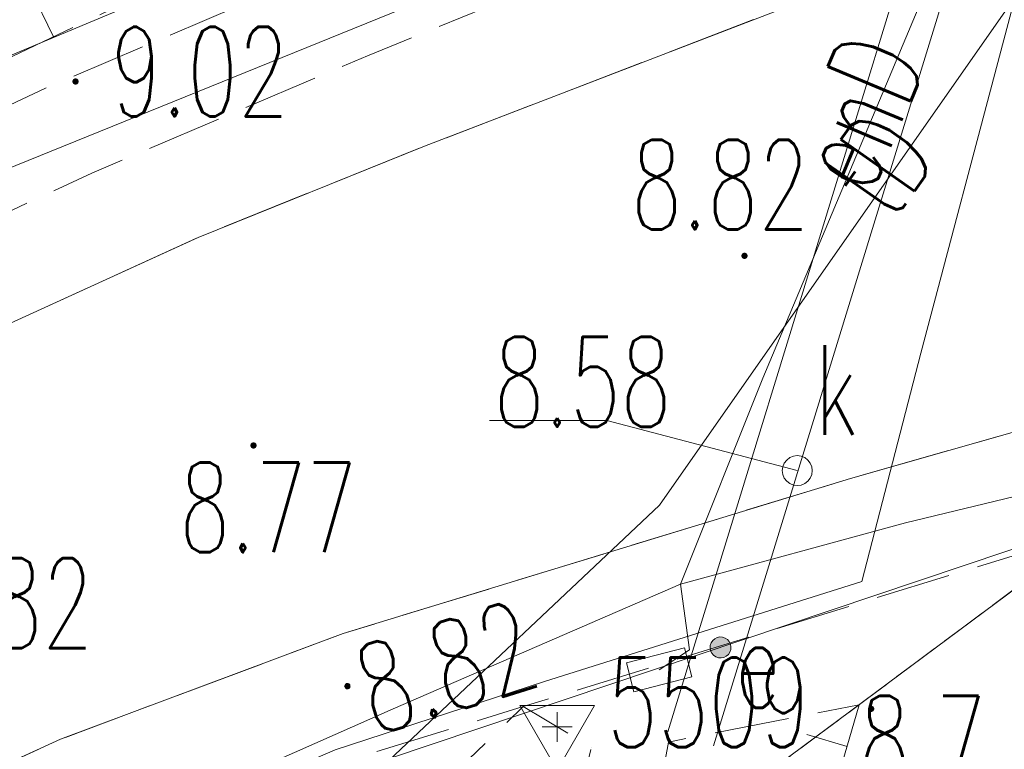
# Model space of a CAD drawing. Header units: millimetres. Extents: x -367306 to 168495, y -187323 to 82034.
# Tile 121 of 170: x -18962 to -2505, y 40024 to 52220. Entities that reach past the tile are written whole.
import ezdxf

# ---------------------------------------------------------------- set-up
doc = ezdxf.new("R2010")
doc.units = ezdxf.units.MM
doc.header["$MEASUREMENT"] = 0
for name, pattern in [('L_0_03', [1000, 500, -500]), ('L_0_05', [1750, 1250, -500]), ('L_0_06', [2000, 1500, -500])]:
    doc.linetypes.add(name, pattern=pattern)
for name, color, linetype, lineweight in [('Nowe_EGDE_Nr_pióra__9', 7, 'Continuous', 13), ('Nowe_EGUG_Nr_pióra__9', 7, 'Continuous', 13), ('Nowe_GUPPRZ_O_Nr_pióra__8', 7, 'Continuous', 13), ('Nowe_GUPPRZ_O_Nr_pióra__9', 7, 'Continuous', 13), ('Nowe_OSSH_Nr_pióra__8', 7, 'Continuous', 13), ('Nowe_OSSH_Nr_pióra__9', 7, 'Continuous', 13), ('Nowe_OSSH_O_Nr_pióra__8', 7, 'Continuous', 13), ('Nowe_OTKC_Nr_pióra__8', 7, 'Continuous', 13), ('Nowe_OTKC_Nr_pióra__9', 7, 'Continuous', 13), ('Nowe_OTKJ_Nr_pióra__8', 7, 'Continuous', 13), ('Nowe_OTKJ_Nr_pióra__9', 7, 'Continuous', 13), ('Nowe_OTKK_Nr_pióra__8', 7, 'Continuous', 13), ('Nowe_OTKK_Nr_pióra__9', 7, 'Continuous', 13), ('Nowe_OTOO_Nr_pióra__7', 7, 'Continuous', 13), ('Nowe_OTOO_Nr_pióra__8', 7, 'Continuous', 13), ('Nowe_OTOO_Nr_pióra__9', 7, 'Continuous', 13), ('Nowe_OTRK_Nr_pióra__8', 7, 'Continuous', 13), ('Nowe_OTRK_Nr_pióra__9', 7, 'Continuous', 13), ('Nowe_OTRN_Nr_pióra__7', 7, 'Continuous', 13), ('Nowe_OTRN_Nr_pióra__8', 7, 'Continuous', 13), ('Nowe_OTRN_Nr_pióra__9', 7, 'Continuous', 13), ('Nowe_OTRN_O_Nr_pióra__8', 7, 'Continuous', 13), ('Nowe_OTRS_Nr_pióra__7', 7, 'Continuous', 13), ('Nowe_OTRS_Nr_pióra__8', 7, 'Continuous', 13), ('Nowe_OTRS_Nr_pióra__9', 7, 'Continuous', 13), ('Nowe_OTRS_O_Nr_pióra__8', 7, 'Continuous', 13), ('Nowe_SUEP_Nr_pióra__8', 7, 'Continuous', 13), ('Nowe_SUEP_Nr_pióra__9', 7, 'Continuous', 13), ('Nowe_SUEP_O_Nr_pióra__8', 7, 'Continuous', 13), ('Nowe_SUES_Nr_pióra__8', 7, 'Continuous', 13), ('Nowe_SUES_Nr_pióra__9', 7, 'Continuous', 13), ('Nowe_SUES_O_Nr_pióra__8', 7, 'Continuous', 13), ('Nowe_SUKP_Nr_pióra__8', 7, 'Continuous', 13), ('Nowe_SUKP_Nr_pióra__9', 7, 'Continuous', 13), ('Nowe_SUKS_Nr_pióra__8', 7, 'Continuous', 13), ('Nowe_SUKS_Nr_pióra__9', 7, 'Continuous', 13), ('Nowe_SUKS_O_Nr_pióra__8', 7, 'Continuous', 13), ('Nowe_SUTP_Nr_pióra__8', 7, 'Continuous', 13), ('Nowe_SUTP_Nr_pióra__9', 7, 'Continuous', 13), ('Nowe_SUTP_O_Nr_pióra__8', 7, 'Continuous', 13)]:
    doc.layers.add(name, color=color, linetype=linetype, lineweight=lineweight)
doc.styles.add('STYL_AUTOMATYCZNY_3', font='Simplex.shx')

msp = doc.modelspace()

# ---------------------------------------------------------------- hatches: boundary and pattern name
at = {"layer": 'Nowe_OTOO_Nr_pióra__7', "linetype": 'Continuous', "lineweight": 13}
msp.add_hatch(color=7, dxfattribs=at).paths.add_polyline_path([(-7082.5, 41782.7), (-7102.6, 41823.8), (-7132.6, 41858.2), (-7170.5, 41883.7), (-7213.7, 41898.5), (-7259.3, 41901.6), (-7304.1, 41892.9), (-7345.2, 41872.8), (-7379.6, 41842.8), (-7405.1, 41804.9), (-7419.9, 41761.7), (-7423, 41716.1), (-7414.3, 41671.2), (-7394.2, 41630.2), (-7364.2, 41595.8), (-7326.3, 41570.3), (-7283.1, 41555.5), (-7237.5, 41552.3), (-7192.6, 41561.1), (-7151.6, 41581.2), (-7117.2, 41611.2), (-7091.7, 41649.1), (-7076.8, 41692.3), (-7073.7, 41737.9)])
msp.add_hatch(color=7, dxfattribs=at).paths.add_polyline_path([(-7082.5, 41782.7), (-7102.6, 41823.8), (-7132.6, 41858.2), (-7170.5, 41883.7), (-7213.7, 41898.5), (-7259.3, 41901.6), (-7304.1, 41892.9), (-7345.2, 41872.8), (-7379.6, 41842.8), (-7405.1, 41804.9), (-7419.9, 41761.7), (-7423, 41716.1), (-7414.3, 41671.2), (-7394.2, 41630.2), (-7364.2, 41595.8), (-7326.3, 41570.3), (-7283.1, 41555.5), (-7237.5, 41552.3), (-7192.6, 41561.1), (-7151.6, 41581.2), (-7117.2, 41611.2), (-7091.7, 41649.1), (-7076.8, 41692.3), (-7073.7, 41737.9)])
at = {"layer": 'Nowe_OTRN_Nr_pióra__7', "linetype": 'Continuous', "lineweight": 13}
msp.add_hatch(color=7, dxfattribs=at).paths.add_polyline_path([(-4775.6, 40701.2), (-4774.1, 40689.6), (-4769.6, 40678.7), (-4762.4, 40669.4), (-4753.1, 40662.2), (-4742.3, 40657.7), (-4730.6, 40656.2), (-4719, 40657.7), (-4708.1, 40662.2), (-4698.8, 40669.4), (-4691.6, 40678.7), (-4687.2, 40689.6), (-4685.6, 40701.2), (-4687.2, 40712.8), (-4691.6, 40723.7), (-4698.8, 40733), (-4708.1, 40740.2), (-4719, 40744.7), (-4730.6, 40746.2), (-4742.3, 40744.7), (-4753.1, 40740.2), (-4762.4, 40733), (-4769.6, 40723.7), (-4774.1, 40712.8)])
at = {"layer": 'Nowe_OTRS_Nr_pióra__7', "linetype": 'Continuous', "lineweight": 13}
for points in [[(-18075.2, 51186.2), (-18073.6, 51174.5), (-18069.1, 51163.7), (-18062, 51154.3), (-18052.7, 51147.2), (-18041.8, 51142.7), (-18030.2, 51141.2), (-18018.5, 51142.7), (-18007.7, 51147.2), (-17998.4, 51154.3), (-17991.2, 51163.7), (-17986.7, 51174.5), (-17985.2, 51186.2), (-17986.7, 51197.8), (-17991.2, 51208.7), (-17998.4, 51218), (-18007.7, 51225.1), (-18018.5, 51229.6), (-18030.2, 51231.2), (-18041.8, 51229.6), (-18052.7, 51225.1), (-18062, 51218), (-18069.1, 51208.7), (-18073.6, 51197.8)], [(-6893.8, 48272), (-6892.2, 48260.4), (-6887.7, 48249.5), (-6880.6, 48240.2), (-6871.3, 48233.1), (-6860.4, 48228.6), (-6848.8, 48227), (-6837.1, 48228.6), (-6826.3, 48233.1), (-6817, 48240.2), (-6809.8, 48249.5), (-6805.3, 48260.4), (-6803.8, 48272), (-6805.3, 48283.7), (-6809.8, 48294.5), (-6817, 48303.8), (-6826.3, 48311), (-6837.1, 48315.5), (-6848.8, 48317), (-6860.4, 48315.5), (-6871.3, 48311), (-6880.6, 48303.8), (-6887.7, 48294.5), (-6892.2, 48283.7)], [(-15099.7, 45100.8), (-15098.2, 45089.2), (-15093.7, 45078.3), (-15086.5, 45069), (-15077.2, 45061.8), (-15066.4, 45057.3), (-15054.7, 45055.8), (-15043.1, 45057.3), (-15032.2, 45061.8), (-15022.9, 45069), (-15015.7, 45078.3), (-15011.3, 45089.2), (-15009.7, 45100.8), (-15011.3, 45112.5), (-15015.7, 45123.3), (-15022.9, 45132.6), (-15032.2, 45139.8), (-15043.1, 45144.3), (-15054.7, 45145.8), (-15066.4, 45144.3), (-15077.2, 45139.8), (-15086.5, 45132.6), (-15093.7, 45123.3), (-15098.2, 45112.5)], [(-13530.5, 41079.6), (-13528.9, 41067.9), (-13524.4, 41057.1), (-13517.3, 41047.7), (-13508, 41040.6), (-13497.1, 41036.1), (-13485.5, 41034.6), (-13473.8, 41036.1), (-13463, 41040.6), (-13453.6, 41047.7), (-13446.5, 41057.1), (-13442, 41067.9), (-13440.5, 41079.6), (-13442, 41091.2), (-13446.5, 41102.1), (-13453.6, 41111.4), (-13463, 41118.5), (-13473.8, 41123), (-13485.5, 41124.6), (-13497.1, 41123), (-13508, 41118.5), (-13517.3, 41111.4), (-13524.4, 41102.1), (-13528.9, 41091.2)]]:
    msp.add_hatch(color=7, dxfattribs=at).paths.add_polyline_path(points)

# ---------------------------------------------------------------- linework, layer by layer
at = {"layer": 'Nowe_EGDE_Nr_pióra__9', "color": 7, "linetype": 'Continuous', "lineweight": 13, "flags": 128}
msp.add_lwpolyline([(50221.6, 10987), (65251.6, 47097), (62561.6, 48377), (58241.6, 49297), (48341.6, 49917), (33091.6, 49677), (19761.6, 48517), (7131.6, 45977), (-1038.4, 43667), (-6478.4, 39617), (-7768.4, 34407)], close=True, dxfattribs=at)
msp.add_lwpolyline([(-6478.4, 39617), (-1038.4, 43667)], dxfattribs=at)
at = {"layer": 'Nowe_EGUG_Nr_pióra__9', "color": 7, "linetype": 'L_0_03', "lineweight": 13, "flags": 128}
msp.add_lwpolyline([(50221.6, 10987), (65251.6, 47097), (62561.6, 48377), (58241.6, 49297), (48341.6, 49917), (33091.6, 49677), (19761.6, 48517), (7131.6, 45977), (-1038.4, 43667), (-6478.4, 39617), (-7768.4, 34407), (-15289, 2905.3), (15671.6, -9583), (33560.7, -20824.5), (35521.6, -17603), (48471.6, 5557)], close=True, dxfattribs=at)
msp.add_lwpolyline([(-6478.4, 39617), (-1038.4, 43667)], dxfattribs=at)
at = {"layer": 'Nowe_GUPPRZ_O_Nr_pióra__8', "color": 7, "linetype": 'Continuous', "lineweight": 13}
for p, q in [((-11109.6, 45521.6), (-11109.5, 45521.6)), ((-9149.6, 45521.6), (-9149.5, 45521.6)), ((-5966, 44682.7), (-5966, 44682.7))]:
    msp.add_line(p, q, dxfattribs=at)
at = {"layer": 'Nowe_GUPPRZ_O_Nr_pióra__9', "color": 7, "linetype": 'Continuous', "lineweight": 13, "flags": 128}
msp.add_lwpolyline([(-5966, 44682.7), (-9149.6, 45521.6), (-11109.6, 45521.6)], dxfattribs=at)
at = {"layer": 'Nowe_OSSH_Nr_pióra__8', "color": 7, "linetype": 'Continuous', "lineweight": 13}
for p, q in [((-10603.4, 40757.8), (-10603.3, 40757.8)), ((-9353.4, 40757.8), (-9353.3, 40757.8)), ((-9978.4, 40647), (-9978.3, 40647)), ((-10228.4, 40397), (-10228.3, 40397)), ((-9728.4, 40397), (-9728.3, 40397)), ((-9978.4, 40147), (-9978.3, 40147))]:
    msp.add_line(p, q, dxfattribs=at)
at = {"layer": 'Nowe_OSSH_Nr_pióra__9', "color": 7, "linetype": 'Continuous', "lineweight": 13, "flags": 128}
msp.add_lwpolyline([(-9353.4, 40757.8), (-10603.4, 40757.8), (-9978.4, 39675.3)], close=True, dxfattribs=at)
for points in [[(-9978.4, 40647), (-9978.4, 40147)], [(-9728.4, 40397), (-10228.4, 40397)]]:
    msp.add_lwpolyline(points, dxfattribs=at)
at = {"layer": 'Nowe_OTKC_Nr_pióra__8', "color": 7, "linetype": 'Continuous', "lineweight": 13}
for p, q in [((-13148.4, 51617), (-13148.3, 51617)), ((-18528.4, 51077), (-18528.3, 51077)), ((-17758.4, 49657), (-17758.3, 49657)), ((-10544.6, 40736.8), (-10544.5, 40736.8))]:
    msp.add_line(p, q, dxfattribs=at)
at = {"layer": 'Nowe_OTKC_Nr_pióra__9', "color": 7, "linetype": 'L_0_05', "lineweight": 13, "flags": 128}
msp.add_lwpolyline([(-5598.4, 56467), (-6528.4, 56027), (-13758.4, 53107), (-18528.4, 51077), (-24978.4, 48047), (-34748.4, 43527), (-34068.4, 42107), (-24428.4, 46547), (-17758.4, 49657), (-13148.4, 51617), (-5158.4, 54897)], close=True, dxfattribs=at)
msp.add_lwpolyline([(40931.6, 50687), (33461.6, 50317), (33441.6, 49927), (19970.9, 48535.2), (14602.6, 47479.5), (7131.6, 45977), (-1038.4, 43667), (-10544.6, 40736.8), (-13708.4, 39767), (-21133.6, 36525.6), (-27338.4, 33817), (-48382.6, 23335.5), (-59063, 17959.1)], dxfattribs=at)
at = {"layer": 'Nowe_OTKJ_Nr_pióra__8', "color": 7, "linetype": 'Continuous', "lineweight": 13}
for p, q in [((-12197.4, 50105.1), (-12197.4, 50105.1)), ((-15977.6, 48581.7), (-15977.5, 48581.7)), ((-5076.3, 44551.6), (-5076.3, 44551.6)), ((-13554.2, 41959.5), (-13554.1, 41959.5)), ((-18281, 40190.7), (-18281, 40190.7))]:
    msp.add_line(p, q, dxfattribs=at)
at = {"layer": 'Nowe_OTKJ_Nr_pióra__9', "color": 7, "linetype": 'L_0_06', "lineweight": 13, "flags": 128}
for points in [[(44431.6, 60337), (41121.6, 60287), (36481.6, 60087), (30239.1, 59701.8), (18438.5, 58384.9), (10852.6, 57045.4), (2541.6, 54977), (-1278.4, 53997), (-4448.4, 53057), (-5568.4, 52657), (-12197.4, 50105.1), (-15977.6, 48581.7), (-22649.3, 45535), (-31757.2, 41020.6), (-39308, 37027.9), (-42310.2, 35440.9), (-54669.1, 28838.8), (-59956, 26040.8)], [(-59229.9, 19469.7), (-44819.2, 27191.1), (-30634, 34559.6), (-24257.2, 37455), (-18281, 40190.7), (-13554.2, 41959.5), (-5076.3, 44551.6), (7270.2, 48067.6), (16773.8, 50269), (23239.5, 51190.7), (32222.6, 51752.2), (41031.6, 52197), (46301.6, 52177), (52141.6, 51957), (55391.6, 51677), (57841.6, 51437), (60391.6, 51097), (62981.6, 50677), (65321.6, 50227), (67061.6, 49737), (68881.6, 48917), (70241.6, 47997), (71571.6, 46717), (72751.6, 45147), (73551.6, 43807), (74461.6, 42007), (75151.6, 40047), (75448.6, 38664.6), (83358.5, 36552.2), (83731.6, 38027), (84411.6, 39397), (85301.6, 40597), (86741.6, 42017), (88101.6, 42727), (89591.6, 42997), (91121.6, 42927), (92551.6, 42547), (93881.6, 41847), (94981.6, 40827), (95821.6, 39547), (96561.6, 37677), (96991.6, 36157), (97101.6, 34757)]]:
    msp.add_lwpolyline(points, dxfattribs=at)
at = {"layer": 'Nowe_OTKK_Nr_pióra__8', "color": 7, "linetype": 'Continuous', "lineweight": 13}
for p, q in [((-12197.4, 50105.1), (-12197.4, 50105.1)), ((-15977.6, 48581.7), (-15977.5, 48581.7)), ((-5076.3, 44551.6), (-5076.3, 44551.6)), ((-13554.2, 41959.5), (-13554.1, 41959.5)), ((-18281, 40190.7), (-18281, 40190.7))]:
    msp.add_line(p, q, dxfattribs=at)
at = {"layer": 'Nowe_OTKK_Nr_pióra__9', "color": 7, "linetype": 'Continuous', "lineweight": 13, "flags": 128}
for points in [[(-54669.1, 28838.8), (-42310.2, 35440.9), (-39308, 37027.9), (-31757.2, 41020.6), (-22649.3, 45535), (-15977.6, 48581.7), (-12197.4, 50105.1), (-5568.4, 52657), (-4448.4, 53057), (-1278.4, 53997), (2541.6, 54977), (10783.8, 57027.3)], [(-59229.9, 19469.7), (-44819.2, 27191.1), (-30634, 34559.6), (-24257.2, 37455), (-18281, 40190.7), (-13554.2, 41959.5), (-5076.3, 44551.6), (7270.2, 48067.6), (16773.8, 50269)]]:
    msp.add_lwpolyline(points, dxfattribs=at)
at = {"layer": 'Nowe_OTOO_Nr_pióra__8', "color": 7, "linetype": 'Continuous', "lineweight": 13}
for p, q in [((-7405.1, 41804.9), (-7405, 41804.9)), ((-7405.1, 41804.9), (-7405, 41804.9)), ((-7379.6, 41842.8), (-7379.5, 41842.8)), ((-7379.6, 41842.8), (-7379.5, 41842.8)), ((-7345.2, 41872.8), (-7345.1, 41872.8)), ((-7345.2, 41872.8), (-7345.1, 41872.8)), ((-7304.1, 41892.9), (-7304.1, 41892.9)), ((-7304.1, 41892.9), (-7304.1, 41892.9)), ((-7259.3, 41901.6), (-7259.2, 41901.6)), ((-7259.3, 41901.6), (-7259.2, 41901.6)), ((-7213.7, 41898.5), (-7213.7, 41898.5)), ((-7213.7, 41898.5), (-7213.7, 41898.5)), ((-7170.5, 41883.7), (-7170.4, 41883.7)), ((-7170.5, 41883.7), (-7170.4, 41883.7)), ((-7132.6, 41858.2), (-7132.5, 41858.2)), ((-7132.6, 41858.2), (-7132.5, 41858.2)), ((-7102.6, 41823.8), (-7102.5, 41823.8)), ((-7102.6, 41823.8), (-7102.5, 41823.8)), ((-7423, 41716.1), (-7423, 41716.1)), ((-7423, 41716.1), (-7423, 41716.1)), ((-7419.9, 41761.7), (-7419.9, 41761.7)), ((-7419.9, 41761.7), (-7419.9, 41761.7)), ((-7414.3, 41671.2), (-7414.2, 41671.2)), ((-7414.3, 41671.2), (-7414.2, 41671.2)), ((-7091.7, 41649.1), (-7091.6, 41649.1)), ((-7091.7, 41649.1), (-7091.6, 41649.1)), ((-7082.5, 41782.7), (-7082.4, 41782.7)), ((-7082.5, 41782.7), (-7082.4, 41782.7)), ((-7076.8, 41692.3), (-7076.8, 41692.3)), ((-7076.8, 41692.3), (-7076.8, 41692.3)), ((-7073.7, 41737.9), (-7073.7, 41737.9)), ((-7073.7, 41737.9), (-7073.7, 41737.9)), ((-7394.2, 41630.2), (-7394.1, 41630.2)), ((-7394.2, 41630.2), (-7394.1, 41630.2)), ((-7364.2, 41595.8), (-7364.1, 41595.8)), ((-7364.2, 41595.8), (-7364.1, 41595.8)), ((-7326.3, 41570.3), (-7326.2, 41570.3)), ((-7326.3, 41570.3), (-7326.2, 41570.3)), ((-7283.1, 41555.5), (-7283, 41555.5)), ((-7283.1, 41555.5), (-7283, 41555.5)), ((-7237.5, 41552.3), (-7237.4, 41552.3)), ((-7237.5, 41552.3), (-7237.4, 41552.3)), ((-7192.6, 41561.1), (-7192.6, 41561.1)), ((-7192.6, 41561.1), (-7192.6, 41561.1)), ((-7151.6, 41581.2), (-7151.6, 41581.2)), ((-7151.6, 41581.2), (-7151.6, 41581.2)), ((-7117.2, 41611.2), (-7117.1, 41611.2)), ((-7117.2, 41611.2), (-7117.1, 41611.2))]:
    msp.add_line(p, q, dxfattribs=at)
at = {"layer": 'Nowe_OTOO_Nr_pióra__9', "color": 7, "linetype": 'Continuous', "lineweight": 13, "flags": 128}
msp.add_lwpolyline([(15791.6, 42937), (14207.5, 47485.8), (-968.4, 43837), (-13528.4, 39617), (-27338.4, 33817)], dxfattribs=at)
msp.add_lwpolyline([(-7082.5, 41782.7), (-7102.6, 41823.8), (-7132.6, 41858.2), (-7170.5, 41883.7), (-7213.7, 41898.5), (-7259.3, 41901.6), (-7304.1, 41892.9), (-7345.2, 41872.8), (-7379.6, 41842.8), (-7405.1, 41804.9), (-7419.9, 41761.7), (-7423, 41716.1), (-7414.3, 41671.2), (-7394.2, 41630.2), (-7364.2, 41595.8), (-7326.3, 41570.3), (-7283.1, 41555.5), (-7237.5, 41552.3), (-7192.6, 41561.1), (-7151.6, 41581.2), (-7117.2, 41611.2), (-7091.7, 41649.1), (-7076.8, 41692.3), (-7073.7, 41737.9)], close=True, dxfattribs=at)
msp.add_lwpolyline([(-7082.5, 41782.7), (-7102.6, 41823.8), (-7132.6, 41858.2), (-7170.5, 41883.7), (-7213.7, 41898.5), (-7259.3, 41901.6), (-7304.1, 41892.9), (-7345.2, 41872.8), (-7379.6, 41842.8), (-7405.1, 41804.9), (-7419.9, 41761.7), (-7423, 41716.1), (-7414.3, 41671.2), (-7394.2, 41630.2), (-7364.2, 41595.8), (-7326.3, 41570.3), (-7283.1, 41555.5), (-7237.5, 41552.3), (-7192.6, 41561.1), (-7151.6, 41581.2), (-7117.2, 41611.2), (-7091.7, 41649.1), (-7076.8, 41692.3), (-7073.7, 41737.9)], close=True, dxfattribs=at)
at = {"layer": 'Nowe_OTRK_Nr_pióra__8', "color": 7, "linetype": 'Continuous', "lineweight": 13}
for p, q in [((-18399.3, 51932.2), (-18399.3, 51932.2)), ((-10544.6, 40736.8), (-10544.5, 40736.8)), ((-4931.6, 40768.6), (-4931.5, 40768.6)), ((-5808.3, 40269.3), (-5808.3, 40269.3)), ((-9405.9, 40060.1), (-9405.8, 40060.1)), ((-8116.9, 40145.8), (-8116.9, 40145.8)), ((-5133.2, 40073.5), (-5133.2, 40073.5))]:
    msp.add_line(p, q, dxfattribs=at)
at = {"layer": 'Nowe_OTRK_Nr_pióra__9', "color": 7, "linetype": 'L_0_05', "lineweight": 13, "flags": 128}
for points in [[(-34748.4, 43527), (-25248.4, 48707), (-19348.4, 51477), (-12948.4, 54547), (-6968.4, 57307), (-7218.4, 58237), (-13588.4, 56077), (-20248.4, 53027), (-25948.4, 50127), (-34238.4, 44847)], [(-4931.6, 40768.6), (-6961.4, 33771.5), (-7709.1, 31194.1), (-10803, 31123.8), (-12947.6, 32864.1), (-13475, 37592.8), (-11592.5, 39723.3), (-10544.6, 40736.8), (-9405.9, 40060.1), (-9500.8, 39679.8), (-10688.9, 33452.8), (-9343.9, 33338.7), (-8205.8, 39652.9), (-8116.9, 40145.8)]]:
    msp.add_lwpolyline(points, close=True, dxfattribs=at)
at = {"layer": 'Nowe_OTRK_Nr_pióra__9', "color": 7, "linetype": 'Continuous', "lineweight": 13, "flags": 128}
for points in [[(-18399.3, 51932.2), (-19162.9, 53524.1)], [(-5133.2, 40073.5), (-5808.3, 40269.3)]]:
    msp.add_lwpolyline(points, dxfattribs=at)
at = {"layer": 'Nowe_OTRN_Nr_pióra__8', "color": 7, "linetype": 'Continuous', "lineweight": 13}
for p, q in [((-4775.6, 40701.2), (-4775.6, 40701.2)), ((-4774.1, 40712.8), (-4774, 40712.8)), ((-4774.1, 40689.6), (-4774, 40689.6)), ((-4769.6, 40723.7), (-4769.5, 40723.7)), ((-4769.6, 40678.7), (-4769.5, 40678.7)), ((-4762.4, 40733), (-4762.4, 40733)), ((-4762.4, 40669.4), (-4762.4, 40669.4)), ((-4753.1, 40740.2), (-4753.1, 40740.2)), ((-4753.1, 40662.2), (-4753.1, 40662.2)), ((-4742.3, 40744.7), (-4742.2, 40744.7)), ((-4742.3, 40657.7), (-4742.2, 40657.7)), ((-4730.6, 40746.2), (-4730.6, 40746.2)), ((-4730.6, 40656.2), (-4730.6, 40656.2)), ((-4719, 40744.7), (-4718.9, 40744.7)), ((-4719, 40657.7), (-4718.9, 40657.7)), ((-4708.1, 40740.2), (-4708.1, 40740.2)), ((-4708.1, 40662.2), (-4708.1, 40662.2)), ((-4698.8, 40733), (-4698.8, 40733)), ((-4698.8, 40669.4), (-4698.8, 40669.4)), ((-4691.6, 40723.7), (-4691.6, 40723.7)), ((-4691.6, 40678.7), (-4691.6, 40678.7)), ((-4687.2, 40712.8), (-4687.1, 40712.8)), ((-4687.2, 40689.6), (-4687.1, 40689.6)), ((-4685.6, 40701.2), (-4685.6, 40701.2))]:
    msp.add_line(p, q, dxfattribs=at)
at = {"layer": 'Nowe_OTRN_Nr_pióra__9', "color": 7, "linetype": 'Continuous', "lineweight": 13, "flags": 128}
msp.add_lwpolyline([(-4775.6, 40701.2), (-4774.1, 40689.6), (-4769.6, 40678.7), (-4762.4, 40669.4), (-4753.1, 40662.2), (-4742.3, 40657.7), (-4730.6, 40656.2), (-4719, 40657.7), (-4708.1, 40662.2), (-4698.8, 40669.4), (-4691.6, 40678.7), (-4687.2, 40689.6), (-4685.6, 40701.2), (-4687.2, 40712.8), (-4691.6, 40723.7), (-4698.8, 40733), (-4708.1, 40740.2), (-4719, 40744.7), (-4730.6, 40746.2), (-4742.3, 40744.7), (-4753.1, 40740.2), (-4762.4, 40733), (-4769.6, 40723.7), (-4774.1, 40712.8)], close=True, dxfattribs=at)
at = {"layer": 'Nowe_OTRS_Nr_pióra__8', "color": 7, "linetype": 'Continuous', "lineweight": 13}
for p, q in [((-18075.2, 51186.2), (-18075.1, 51186.2)), ((-18073.6, 51197.8), (-18073.6, 51197.8)), ((-18069.1, 51208.7), (-18069.1, 51208.7)), ((-18062, 51218), (-18061.9, 51218)), ((-18052.7, 51225.1), (-18052.6, 51225.1)), ((-18041.8, 51229.6), (-18041.8, 51229.6)), ((-18030.2, 51231.2), (-18030.1, 51231.2)), ((-18018.5, 51229.6), (-18018.5, 51229.6)), ((-18007.7, 51225.1), (-18007.6, 51225.1)), ((-17998.4, 51218), (-17998.3, 51218)), ((-17991.2, 51208.7), (-17991.2, 51208.7)), ((-17986.7, 51197.8), (-17986.7, 51197.8)), ((-17985.2, 51186.2), (-17985.1, 51186.2)), ((-18073.6, 51174.5), (-18073.6, 51174.5)), ((-18069.1, 51163.7), (-18069.1, 51163.7)), ((-18062, 51154.3), (-18061.9, 51154.3)), ((-18052.7, 51147.2), (-18052.6, 51147.2)), ((-18041.8, 51142.7), (-18041.8, 51142.7)), ((-18030.2, 51141.2), (-18030.1, 51141.2)), ((-18018.5, 51142.7), (-18018.5, 51142.7)), ((-18007.7, 51147.2), (-18007.6, 51147.2)), ((-17998.4, 51154.3), (-17998.3, 51154.3)), ((-17991.2, 51163.7), (-17991.2, 51163.7)), ((-17986.7, 51174.5), (-17986.7, 51174.5)), ((-6893.8, 48272), (-6893.7, 48272)), ((-6892.2, 48283.7), (-6892.2, 48283.7)), ((-6892.2, 48260.4), (-6892.2, 48260.4)), ((-6887.7, 48294.5), (-6887.7, 48294.5)), ((-6887.7, 48249.5), (-6887.7, 48249.5)), ((-6880.6, 48303.8), (-6880.5, 48303.8)), ((-6880.6, 48240.2), (-6880.5, 48240.2)), ((-6871.3, 48311), (-6871.2, 48311)), ((-6871.3, 48233.1), (-6871.2, 48233.1)), ((-6860.4, 48315.5), (-6860.4, 48315.5)), ((-6860.4, 48228.6), (-6860.4, 48228.6)), ((-6848.8, 48317), (-6848.7, 48317)), ((-6848.8, 48227), (-6848.7, 48227)), ((-6837.1, 48315.5), (-6837.1, 48315.5)), ((-6837.1, 48228.6), (-6837.1, 48228.6)), ((-6826.3, 48311), (-6826.2, 48311)), ((-6826.3, 48233.1), (-6826.2, 48233.1)), ((-6817, 48303.8), (-6816.9, 48303.8)), ((-6817, 48240.2), (-6816.9, 48240.2)), ((-6809.8, 48294.5), (-6809.8, 48294.5)), ((-6809.8, 48249.5), (-6809.8, 48249.5)), ((-6805.3, 48283.7), (-6805.3, 48283.7)), ((-6805.3, 48260.4), (-6805.3, 48260.4)), ((-6803.8, 48272), (-6803.7, 48272)), ((-15099.7, 45100.8), (-15099.7, 45100.8)), ((-15098.2, 45112.5), (-15098.1, 45112.5)), ((-15093.7, 45123.3), (-15093.6, 45123.3)), ((-15086.5, 45132.6), (-15086.5, 45132.6)), ((-15077.2, 45139.8), (-15077.2, 45139.8)), ((-15066.4, 45144.3), (-15066.3, 45144.3)), ((-15054.7, 45145.8), (-15054.7, 45145.8)), ((-15043.1, 45144.3), (-15043, 45144.3)), ((-15032.2, 45139.8), (-15032.2, 45139.8)), ((-15022.9, 45132.6), (-15022.8, 45132.6)), ((-15015.7, 45123.3), (-15015.7, 45123.3)), ((-15011.3, 45112.5), (-15011.2, 45112.5)), ((-15009.7, 45100.8), (-15009.7, 45100.8)), ((-15098.2, 45089.2), (-15098.1, 45089.2)), ((-15093.7, 45078.3), (-15093.6, 45078.3)), ((-15086.5, 45069), (-15086.5, 45069)), ((-15077.2, 45061.8), (-15077.2, 45061.8)), ((-15066.4, 45057.3), (-15066.3, 45057.3)), ((-15054.7, 45055.8), (-15054.7, 45055.8)), ((-15043.1, 45057.3), (-15043, 45057.3)), ((-15032.2, 45061.8), (-15032.2, 45061.8)), ((-15022.9, 45069), (-15022.8, 45069)), ((-15015.7, 45078.3), (-15015.7, 45078.3)), ((-15011.3, 45089.2), (-15011.2, 45089.2)), ((-13530.5, 41079.6), (-13530.4, 41079.6)), ((-13528.9, 41091.2), (-13528.9, 41091.2)), ((-13528.9, 41067.9), (-13528.9, 41067.9)), ((-13524.4, 41102.1), (-13524.4, 41102.1)), ((-13524.4, 41057.1), (-13524.4, 41057.1)), ((-13517.3, 41111.4), (-13517.2, 41111.4)), ((-13517.3, 41047.7), (-13517.2, 41047.7)), ((-13508, 41118.5), (-13507.9, 41118.5)), ((-13508, 41040.6), (-13507.9, 41040.6)), ((-13497.1, 41123), (-13497.1, 41123)), ((-13497.1, 41036.1), (-13497.1, 41036.1)), ((-13485.5, 41124.6), (-13485.4, 41124.6)), ((-13485.5, 41034.6), (-13485.4, 41034.6)), ((-13473.8, 41123), (-13473.8, 41123)), ((-13473.8, 41036.1), (-13473.8, 41036.1)), ((-13463, 41118.5), (-13462.9, 41118.5)), ((-13463, 41040.6), (-13462.9, 41040.6)), ((-13453.6, 41111.4), (-13453.6, 41111.4)), ((-13453.6, 41047.7), (-13453.6, 41047.7)), ((-13446.5, 41102.1), (-13446.4, 41102.1)), ((-13446.5, 41057.1), (-13446.4, 41057.1)), ((-13442, 41091.2), (-13441.9, 41091.2)), ((-13442, 41067.9), (-13441.9, 41067.9)), ((-13440.5, 41079.6), (-13440.4, 41079.6))]:
    msp.add_line(p, q, dxfattribs=at)
at = {"layer": 'Nowe_OTRS_Nr_pióra__9', "color": 7, "linetype": 'Continuous', "lineweight": 13, "flags": 128}
for points in [[(-18075.2, 51186.2), (-18073.6, 51174.5), (-18069.1, 51163.7), (-18062, 51154.3), (-18052.7, 51147.2), (-18041.8, 51142.7), (-18030.2, 51141.2), (-18018.5, 51142.7), (-18007.7, 51147.2), (-17998.4, 51154.3), (-17991.2, 51163.7), (-17986.7, 51174.5), (-17985.2, 51186.2), (-17986.7, 51197.8), (-17991.2, 51208.7), (-17998.4, 51218), (-18007.7, 51225.1), (-18018.5, 51229.6), (-18030.2, 51231.2), (-18041.8, 51229.6), (-18052.7, 51225.1), (-18062, 51218), (-18069.1, 51208.7), (-18073.6, 51197.8)], [(-6893.8, 48272), (-6892.2, 48260.4), (-6887.7, 48249.5), (-6880.6, 48240.2), (-6871.3, 48233.1), (-6860.4, 48228.6), (-6848.8, 48227), (-6837.1, 48228.6), (-6826.3, 48233.1), (-6817, 48240.2), (-6809.8, 48249.5), (-6805.3, 48260.4), (-6803.8, 48272), (-6805.3, 48283.7), (-6809.8, 48294.5), (-6817, 48303.8), (-6826.3, 48311), (-6837.1, 48315.5), (-6848.8, 48317), (-6860.4, 48315.5), (-6871.3, 48311), (-6880.6, 48303.8), (-6887.7, 48294.5), (-6892.2, 48283.7)], [(-15099.7, 45100.8), (-15098.2, 45089.2), (-15093.7, 45078.3), (-15086.5, 45069), (-15077.2, 45061.8), (-15066.4, 45057.3), (-15054.7, 45055.8), (-15043.1, 45057.3), (-15032.2, 45061.8), (-15022.9, 45069), (-15015.7, 45078.3), (-15011.3, 45089.2), (-15009.7, 45100.8), (-15011.3, 45112.5), (-15015.7, 45123.3), (-15022.9, 45132.6), (-15032.2, 45139.8), (-15043.1, 45144.3), (-15054.7, 45145.8), (-15066.4, 45144.3), (-15077.2, 45139.8), (-15086.5, 45132.6), (-15093.7, 45123.3), (-15098.2, 45112.5)], [(-13530.5, 41079.6), (-13528.9, 41067.9), (-13524.4, 41057.1), (-13517.3, 41047.7), (-13508, 41040.6), (-13497.1, 41036.1), (-13485.5, 41034.6), (-13473.8, 41036.1), (-13463, 41040.6), (-13453.6, 41047.7), (-13446.5, 41057.1), (-13442, 41067.9), (-13440.5, 41079.6), (-13442, 41091.2), (-13446.5, 41102.1), (-13453.6, 41111.4), (-13463, 41118.5), (-13473.8, 41123), (-13485.5, 41124.6), (-13497.1, 41123), (-13508, 41118.5), (-13517.3, 41111.4), (-13524.4, 41102.1), (-13528.9, 41091.2)]]:
    msp.add_lwpolyline(points, close=True, dxfattribs=at)
at = {"layer": 'Nowe_SUEP_Nr_pióra__8', "color": 7, "linetype": 'Continuous', "lineweight": 13}
for p, q in [((-3898.4, 46647), (-3898.3, 46647)), ((-3898.4, 46647), (-3898.3, 46647)), ((-6539.3, 46226.7), (-6539.3, 46226.7)), ((-6539.3, 46226.7), (-6539.3, 46226.7)), ((-4158.4, 43807), (-4158.3, 43807)), ((-4158.4, 43807), (-4158.3, 43807)), ((-4888.4, 42827), (-4888.3, 42827)), ((-4888.4, 42827), (-4888.3, 42827)), ((-7915.2, 42783.2), (-7915.1, 42783.2)), ((-7915.2, 42783.2), (-7915.1, 42783.2)), ((-7915.2, 42783.2), (-7915.1, 42783.2)), ((-7915.2, 42783.2), (-7915.1, 42783.2)), ((-7915.2, 42783.2), (-7915.1, 42783.2)), ((-7915.2, 42783.2), (-7915.1, 42783.2)), ((-7915.2, 42783.2), (-7915.1, 42783.2)), ((-7915.2, 42783.2), (-7915.1, 42783.2)), ((-7768.4, 41687), (-7768.3, 41687)), ((-7768.4, 41687), (-7768.3, 41687)), ((-8273.7, 41351.9), (-8273.6, 41351.9)), ((-8273.7, 41351.9), (-8273.6, 41351.9)), ((-10188.4, 41157), (-10188.3, 41157)), ((-10188.4, 41157), (-10188.3, 41157)), ((-12719.6, 40699.9), (-12719.6, 40699.9)), ((-12719.6, 40699.9), (-12719.6, 40699.9))]:
    msp.add_line(p, q, dxfattribs=at)
at = {"layer": 'Nowe_SUEP_Nr_pióra__9', "color": 7, "linetype": 'Continuous', "lineweight": 13, "flags": 128}
for points in [[(48815.7, 70914.2), (46331.6, 67357), (38161.6, 66457), (30161.6, 65417), (20941.6, 62917), (15831.6, 61627), (-1128.4, 57127), (-3898.4, 46647), (-4888.4, 42827), (-10188.4, 41157), (-13688.4, 40017), (-16628.4, 38737), (-21158.4, 36507)], [(48815.7, 70914.2), (46331.6, 67357), (38161.6, 66457), (30161.6, 65417), (20941.6, 62917), (15831.6, 61627), (-1128.4, 57127), (-3898.4, 46647), (-4888.4, 42827), (-10188.4, 41157), (-13688.4, 40017), (-16628.4, 38737), (-21158.4, 36507)], [(-7915.2, 42783.2), (-6539.3, 46226.7), (-3151.5, 54297.2), (-2784.5, 55125.9)], [(-7915.2, 42783.2), (-6539.3, 46226.7), (-3151.5, 54297.2), (-2784.5, 55125.9)], [(32115.6, 49935), (32241.6, 50437), (26101.6, 49857), (19791.6, 49077), (16291.6, 48307), (4031.6, 45787), (2461.6, 45407), (-4158.4, 43807), (-7915.2, 42783.2)], [(32115.6, 49935), (32241.6, 50437), (26101.6, 49857), (19791.6, 49077), (16291.6, 48307), (4031.6, 45787), (2461.6, 45407), (-4158.4, 43807), (-7915.2, 42783.2)], [(-49177.6, 23025.9), (-35439.8, 29979.7), (-29194.3, 33361.6), (-16985.5, 38812.1), (-12719.6, 40699.9), (-7915.2, 42783.2)], [(-49177.6, 23025.9), (-35439.8, 29979.7), (-29194.3, 33361.6), (-16985.5, 38812.1), (-12719.6, 40699.9), (-7915.2, 42783.2)], [(-7915.2, 42783.2), (-7768.4, 41687), (-8273.7, 41351.9)], [(-7915.2, 42783.2), (-7768.4, 41687), (-8273.7, 41351.9)]]:
    msp.add_lwpolyline(points, dxfattribs=at)
at = {"layer": 'Nowe_SUES_Nr_pióra__8', "color": 7, "linetype": 'Continuous', "lineweight": 13}
for p, q in [((-7852.7, 41719.7), (-7852.6, 41719.7)), ((-8820.5, 41468.1), (-8820.4, 41468.1)), ((-7726.8, 41235.8), (-7726.8, 41235.8)), ((-8694.7, 40984.2), (-8694.6, 40984.2))]:
    msp.add_line(p, q, dxfattribs=at)
at = {"layer": 'Nowe_SUES_Nr_pióra__9', "color": 7, "linetype": 'Continuous', "lineweight": 13, "flags": 128}
msp.add_lwpolyline([(-8694.7, 40984.2), (-8820.5, 41468.1), (-7852.7, 41719.7), (-7726.8, 41235.8)], close=True, dxfattribs=at)
at = {"layer": 'Nowe_SUKP_Nr_pióra__8', "color": 7, "linetype": 'Continuous', "lineweight": 13}
for p, q in [((-8130.8, 40314.4), (-8130.7, 40314.4)), ((-7366, 40079.6), (-7365.9, 40079.6))]:
    msp.add_line(p, q, dxfattribs=at)
at = {"layer": 'Nowe_SUKP_Nr_pióra__9', "color": 7, "linetype": 'Continuous', "lineweight": 13, "flags": 128}
for points in [[(2850.7, 76358.9), (2049.5, 73855.4), (-2991.1, 57053.2), (-8130.8, 40314.4)], [(3612.6, 76115.1), (2813.7, 73618.5), (-2225.6, 56820.8), (-7366, 40079.6)], [(-25268.4, 48727), (-22568.4, 50177), (-13788.4, 53857), (-2548.4, 58707), (11001.6, 64347), (26801.6, 70827), (38463.4, 75789.4)]]:
    msp.add_lwpolyline(points, dxfattribs=at)
at = {"layer": 'Nowe_SUKS_Nr_pióra__8', "color": 7, "linetype": 'Continuous', "lineweight": 13}
for p, q in [((-5966, 44932.7), (-5966, 44932.7)), ((-6182.5, 44807.7), (-6182.5, 44807.7)), ((-6142.8, 44859.5), (-6142.8, 44859.5)), ((-6091, 44899.2), (-6091, 44899.2)), ((-6030.7, 44924.2), (-6030.7, 44924.2)), ((-5901.3, 44924.2), (-5901.3, 44924.2)), ((-5841, 44899.2), (-5841, 44899.2)), ((-5789.3, 44859.5), (-5789.2, 44859.5)), ((-5749.5, 44807.7), (-5749.5, 44807.7)), ((-6216, 44682.7), (-6216, 44682.7)), ((-6207.5, 44747.4), (-6207.5, 44747.4)), ((-6207.5, 44618), (-6207.5, 44618)), ((-5724.5, 44747.4), (-5724.5, 44747.4)), ((-5724.5, 44618), (-5724.5, 44618)), ((-5716, 44682.7), (-5716, 44682.7)), ((-6182.5, 44557.7), (-6182.5, 44557.7)), ((-6142.8, 44505.9), (-6142.8, 44505.9)), ((-6091, 44466.2), (-6091, 44466.2)), ((-6030.7, 44441.2), (-6030.7, 44441.2)), ((-5966, 44432.7), (-5966, 44432.7)), ((-5901.3, 44441.2), (-5901.3, 44441.2)), ((-5841, 44466.2), (-5841, 44466.2)), ((-5789.3, 44505.9), (-5789.2, 44505.9)), ((-5749.5, 44557.7), (-5749.5, 44557.7))]:
    msp.add_line(p, q, dxfattribs=at)
at = {"layer": 'Nowe_SUKS_Nr_pióra__9', "color": 7, "linetype": 'Continuous', "lineweight": 13, "flags": 128}
msp.add_lwpolyline([(-5966, 44932.7), (-5901.3, 44924.2), (-5841, 44899.2), (-5789.3, 44859.5), (-5749.5, 44807.7), (-5724.5, 44747.4), (-5716, 44682.7), (-5724.5, 44618), (-5749.5, 44557.7), (-5789.3, 44505.9), (-5841, 44466.2), (-5901.3, 44441.2), (-5966, 44432.7), (-6030.7, 44441.2), (-6091, 44466.2), (-6142.8, 44505.9), (-6182.5, 44557.7), (-6207.5, 44618), (-6216, 44682.7), (-6207.5, 44747.4), (-6182.5, 44807.7), (-6142.8, 44859.5), (-6091, 44899.2), (-6030.7, 44924.2)], close=True, dxfattribs=at)
at = {"layer": 'Nowe_SUTP_Nr_pióra__8', "color": 7, "linetype": 'Continuous', "lineweight": 13}
msp.add_line((-8268.4, 44107), (-8268.3, 44107), dxfattribs=at)
at = {"layer": 'Nowe_SUTP_Nr_pióra__9', "color": 7, "linetype": 'Continuous', "lineweight": 13, "flags": 128}
for points in [[(103351.6, 31187), (106551.6, 36817), (102771.6, 37827), (98221.6, 39287), (96941.6, 39707), (88591.6, 43687), (83741.6, 46037), (72161.6, 50617), (65811.6, 53347), (56871.6, 56927), (49201.6, 59457), (36651.6, 62017), (29701.6, 63497), (21491.6, 59017), (11261.6, 57237), (3001.6, 55677), (-768.4, 54827), (-8268.4, 44107), (-12888.4, 39747)], [(-60572.8, 31622.9), (-56288.4, 33497), (-37658.4, 41657), (-31768.4, 43967), (-22478.4, 48387), (-11538.4, 52827)]]:
    msp.add_lwpolyline(points, dxfattribs=at)

# ---------------------------------------------------------------- texts
at = {"layer": 'Nowe_GUPPRZ_O_Nr_pióra__8', "color": 7, "linetype": 'Continuous', "lineweight": 13, "insert": (-11038.8, 45416.4), "char_height": 1500, "attachment_point": 7, "style": 'STYL_AUTOMATYCZNY_3'}
msp.add_mtext('\\A1;{\\W0.660000x;\\pql;\\FSimplex.shx;8.58}', dxfattribs=at)
at = {"layer": 'Nowe_OSSH_O_Nr_pióra__8', "color": 7, "linetype": 'Continuous', "lineweight": 13, "insert": (-9143.5, 40057.3), "char_height": 1500, "attachment_point": 7, "style": 'STYL_AUTOMATYCZNY_3'}
msp.add_mtext('\\A1;{\\W0.660000x;\\pql;\\FSimplex.shx;5509}', dxfattribs=at)
at = {"layer": 'Nowe_OTRN_O_Nr_pióra__8', "color": 7, "linetype": 'Continuous', "lineweight": 13, "insert": (-4930.1, 39416.4), "char_height": 1500, "attachment_point": 7, "style": 'STYL_AUTOMATYCZNY_3'}
msp.add_mtext('\\A1;{\\W0.660000x;\\pql;\\FSimplex.shx;8.7}', dxfattribs=at)
at = {"layer": 'Nowe_OTRS_O_Nr_pióra__8', "color": 7, "linetype": 'Continuous', "lineweight": 13, "char_height": 1500, "attachment_point": 7, "style": 'STYL_AUTOMATYCZNY_3'}
for s, insert in [('\\A1;{\\W0.660000x;\\pql;\\FSimplex.shx;9.02}', (-17436, 50602.5)), ('\\A1;{\\W0.660000x;\\pql;\\FSimplex.shx;8.82}', (-8739.6, 48713.6)), ('\\A1;{\\W0.660000x;\\pql;\\FSimplex.shx;8.77}', (-16291.7, 43319.2)), ('\\A1;{\\W0.660000x;\\pql;\\FSimplex.shx;8.82}', (-20705.3, 41717.3))]:
    msp.add_mtext(s, dxfattribs=dict(at, insert=insert))
at = {"layer": 'Nowe_OTRS_O_Nr_pióra__8', "color": 7, "linetype": 'Continuous', "lineweight": 13, "insert": (-13036.5, 40245.8), "char_height": 1500, "attachment_point": 7, "rotation": 17, "style": 'STYL_AUTOMATYCZNY_3'}
msp.add_mtext('\\A1;{\\W0.660000x;\\pql;\\FSimplex.shx;8.82}', dxfattribs=at)
at = {"layer": 'Nowe_SUEP_O_Nr_pióra__8', "color": 7, "linetype": 'Continuous', "lineweight": 13, "insert": (-4744.4, 49253.4), "char_height": 1500, "attachment_point": 7, "rotation": 67.2, "style": 'STYL_AUTOMATYCZNY_3'}
msp.add_mtext('\\A1;{\\W0.660000x;\\pql;\\FSimplex.shx;enD}', dxfattribs=at)
at = {"layer": 'Nowe_SUES_O_Nr_pióra__8', "color": 7, "linetype": 'Continuous', "lineweight": 13, "insert": (-7006.3, 40719), "char_height": 1500, "attachment_point": 7, "style": 'STYL_AUTOMATYCZNY_3'}
msp.add_mtext('\\A1;{\\W0.660000x;\\pql;\\FSimplex.shx;e}', dxfattribs=at)
at = {"layer": 'Nowe_SUKS_O_Nr_pióra__8', "color": 7, "linetype": 'Continuous', "lineweight": 13, "insert": (-5672.8, 45279.2), "char_height": 1500, "attachment_point": 7, "style": 'STYL_AUTOMATYCZNY_3'}
msp.add_mtext('\\A1;{\\W0.660000x;\\pql;\\FSimplex.shx;k}', dxfattribs=at)
at = {"layer": 'Nowe_SUTP_O_Nr_pióra__8', "color": 7, "linetype": 'Continuous', "lineweight": 13, "insert": (-4395.7, 48798.8), "char_height": 1500, "attachment_point": 7, "rotation": 55, "style": 'STYL_AUTOMATYCZNY_3'}
msp.add_mtext('\\A1;{\\W0.660000x;\\pql;\\FSimplex.shx;tD}', dxfattribs=at)

doc.saveas('drawing.dxf')
